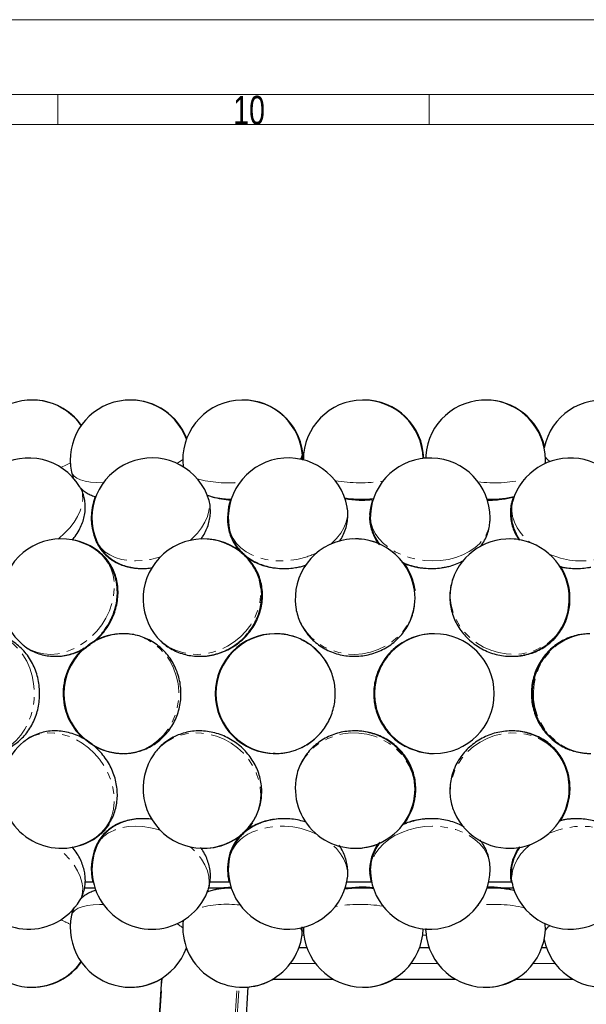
# Model space of a CAD drawing. Header units: millimetres. Extents: x 0 to 841, y 0 to 1189.
# Tile 17 of 19: x 569 to 664, y 1025 to 1189. Entities that reach past the tile are written whole.
import ezdxf

# ---------------------------------------------------------------- set-up
doc = ezdxf.new("R2010")
doc.units = ezdxf.units.MM
doc.linetypes.add('SLD-Combinazione-di-due-tratteggi', pattern=[12.7, 6.35, -1.27, 1.27, -1.27, 1.27, -1.27])
doc.linetypes.add('SLD-Solido', pattern=[0])
doc.styles.add('SLDTEXTSTYLE2', font='ARIALN.TTF', dxfattribs={"width": 0.87})

msp = doc.modelspace()

# ---------------------------------------------------------------- linework, layer by layer
at = {"color": 7, "linetype": 'SLD-Solido', "lineweight": 18}
for p, q in [((0, 1189), (841, 1189)), ((12.5, 1176.5), (828.5, 1176.5)), ((575.5, 1171.5), (575.5, 1176.5)), ((637.5, 1171.5), (637.5, 1176.5)), ((17.5, 1171.5), (823.5, 1171.5))]:
    msp.add_line(p, q, dxfattribs=at)
at = {"color": 7, "linetype": 'SLD-Solido', "lineweight": 25}
for p, q in [((636.91, 1115.78), (636.55, 1115.75)), ((651.56, 1109.32), (651.33, 1108.64)), ((635.14, 1093.77), (635.15, 1093.69)), ((615.21, 1090.96), (615.23, 1090.84)), ((660.23, 1088.44), (660.18, 1088.32)), ((611.89, 1086.45), (611.69, 1086.45)), ((611.47, 1066.47), (611.82, 1066.47)), ((611.74, 1066.45), (611.89, 1066.45)), ((615.24, 1062.15), (615.23, 1062.06)), ((635.01, 1059.08), (635.02, 1059.18)), ((635.17, 1059.31), (635.15, 1059.21)), ((581.42, 1044.97), (580.06, 1044.97)), ((604.18, 1044.97), (600.85, 1044.97)), ((627.88, 1044.97), (623.72, 1044.97)), ((651.3, 1044.97), (647.42, 1044.97)), ((581.7, 1043.97), (579.93, 1043.97)), ((603.18, 1043.97), (600.63, 1043.97)), ((601.44, 1043.62), (601.27, 1043.58)), ((624.13, 1043.97), (623.45, 1043.97)), ((651.54, 1043.97), (649.65, 1043.97)), ((596.87, 1033.72), (597.05, 1033.72)), ((617.09, 1033.97), (615.74, 1033.97)), ((637.5, 1033.97), (635.87, 1033.97)), ((657.08, 1033.97), (656.27, 1033.97)), ((592.81, 1028.89), (587.47, 944.42)), ((621.53, 1028.72), (611.29, 1028.72)), ((641.94, 1028.72), (631.42, 1028.72)), ((661.53, 1028.72), (651.83, 1028.72)), ((602.01, 944.01), (607.29, 1027.46))]:
    msp.add_line(p, q, dxfattribs=at)
at = {"color": 8, "linetype": 'SLD-Combinazione-di-due-tratteggi', "lineweight": 18}
for p, q in [((657.85, 1053.28), (657.49, 1053.13)), ((616.26, 1036.1), (616.56, 1036.1)), ((636.39, 1036.1), (636.97, 1036.1)), ((618.53, 1031.35), (614.3, 1031.35)), ((638.93, 1031.35), (634.43, 1031.35)), ((658.52, 1031.35), (654.84, 1031.35)), ((587.59, 944.43), (592.94, 1028.97)), ((600.15, 944.43), (605.4, 1027.46)), ((600.49, 944.4), (605.74, 1027.43)), ((601.98, 944.03), (607.25, 1027.46))]:
    msp.add_line(p, q, dxfattribs=at)
at = {"color": 8, "linetype": 'SLD-Combinazione-di-due-tratteggi', "lineweight": 18, "flags": 128}
for points in [[(616.2, 1117.19), (616.28, 1117.03), (616.38, 1116.66)], [(575.99, 1114.23), (576.94, 1114.67), (577.59, 1114.99)], [(595.39, 1114.87), (595.83, 1115.17), (596.35, 1115.57)], [(636.44, 1116.31), (636.53, 1116.05), (636.58, 1115.72)], [(636.91, 1116.2), (636.91, 1116.05), (636.94, 1115.77)], [(656.87, 1116.01), (657.24, 1115.54), (657.6, 1115.19)], [(577.79, 1113.45), (577.9, 1113.15), (578.2, 1112.77), (578.66, 1112.43), (579.29, 1112.15), (580.06, 1111.93), (580.97, 1111.77), (582, 1111.68), (583.09, 1111.66)], [(575.58, 1102.26), (575.68, 1102.35), (576.63, 1103.22), (577.48, 1104.14), (578.2, 1105.09), (578.79, 1106.05), (579.23, 1107), (579.52, 1107.94), (579.65, 1108.84), (579.62, 1109.68), (579.43, 1110.45), (579.13, 1111.05)], [(597.6, 1102.04), (597.94, 1102.35), (598.79, 1103.22), (599.5, 1104.14), (600.06, 1105.09), (600.47, 1106.05), (600.71, 1107), (600.78, 1107.94), (600.68, 1108.84), (600.45, 1109.59)], [(651.45, 1108.65), (651.29, 1107.92), (651.26, 1106.98), (651.4, 1106.03), (651.71, 1105.07), (652.19, 1104.12), (652.82, 1103.2), (653.6, 1102.33), (654.37, 1101.64)], [(651.33, 1108.64), (651.4, 1108.84), (651.6, 1109.33)], [(620.97, 1101.37), (621.17, 1101.54), (622.02, 1102.35), (622.71, 1103.22), (623.25, 1104.14), (623.63, 1105.09), (623.83, 1106.05), (623.86, 1107), (623.79, 1107.56)], [(627.67, 1106.4), (627.66, 1106.03), (627.76, 1105.07), (628.04, 1104.12), (628.49, 1103.2), (629.1, 1102.33), (629.87, 1101.52), (630.77, 1100.79), (631.8, 1100.14), (632.93, 1099.6), (634.15, 1099.17), (635.42, 1098.86), (636.74, 1098.67), (638.08, 1098.6), (639.4, 1098.67), (640.7, 1098.86)], [(640.7, 1098.86), (641.94, 1099.18), (643.1, 1099.61), (644.17, 1100.16), (645.12, 1100.8), (645.94, 1101.54), (646.61, 1102.35), (647.12, 1103.22), (647.46, 1104.14), (647.63, 1105.09), (647.63, 1105.19)], [(604.1, 1104.03), (604.33, 1103.2), (604.74, 1102.33), (605.31, 1101.52), (606.04, 1100.79), (606.91, 1100.14), (607.91, 1099.6), (609.01, 1099.17), (610.2, 1098.86), (611.46, 1098.67), (612.76, 1098.6), (614.08, 1098.67), (615.41, 1098.86)], [(581.94, 1102.01), (582.18, 1101.52), (582.69, 1100.79), (583.36, 1100.14), (584.16, 1099.6), (585.09, 1099.17), (586.13, 1098.86), (587.26, 1098.67), (588.46, 1098.6), (589.71, 1098.67), (590.99, 1098.86)], [(581.24, 1100.83), (581.85, 1100.49), (582.47, 1100.05)], [(590.99, 1098.86), (592.27, 1099.18), (592.6, 1099.28)], [(641.67, 1096.21), (641.61, 1096.06), (641.24, 1094.89), (641.03, 1093.69), (641.01, 1092.45), (641.16, 1091.21), (641.48, 1090), (641.97, 1088.82), (642.62, 1087.7), (643.41, 1086.67), (644.34, 1085.73), (645.39, 1084.92), (646.53, 1084.23), (647.75, 1083.69), (649.03, 1083.3), (650.34, 1083.07), (651.66, 1083), (652.96, 1083.1), (654.23, 1083.37), (655.44, 1083.79), (656.56, 1084.37), (657.58, 1085.08), (658.49, 1085.93), (659.26, 1086.88), (659.87, 1087.94), (660.06, 1088.34)], [(569.79, 1084.49), (570.14, 1084.23), (571.07, 1083.69), (572.08, 1083.3), (573.17, 1083.07), (574.32, 1083), (575.49, 1083.1), (576.67, 1083.37), (577.85, 1083.79), (578.99, 1084.37), (580.07, 1085.08), (581.09, 1085.93), (582.02, 1086.88), (582.84, 1087.94), (583.54, 1089.07), (584.11, 1090.26), (584.53, 1091.48), (584.8, 1092.72), (584.92, 1093.95), (584.88, 1095.15)], [(591.59, 1086.48), (592.19, 1085.73), (593.05, 1084.92), (594.04, 1084.23), (595.13, 1083.69), (596.3, 1083.3), (597.53, 1083.07), (598.8, 1083), (600.08, 1083.1), (601.37, 1083.37), (602.62, 1083.79), (603.82, 1084.37), (604.94, 1085.08), (605.98, 1085.93), (606.9, 1086.88), (607.7, 1087.94), (608.35, 1089.07), (608.85, 1090.26), (609.19, 1091.48), (609.35, 1092.72), (609.35, 1093.95), (609.18, 1095.15)], [(615.23, 1090.84), (615.39, 1090), (615.78, 1088.82), (616.33, 1087.7), (617.04, 1086.67), (617.9, 1085.73), (618.88, 1084.92), (619.97, 1084.23), (621.16, 1083.69), (622.41, 1083.3), (623.72, 1083.07), (625.05, 1083), (626.38, 1083.1), (627.69, 1083.37), (628.95, 1083.79), (630.15, 1084.37), (631.25, 1085.08), (632.25, 1085.93), (633.12, 1086.88), (633.85, 1087.94), (634.42, 1089.07), (634.82, 1090.26), (635.05, 1091.48), (635.11, 1092.72), (635.02, 1093.71)], [(565.69, 1066.81), (566.7, 1067.25), (567.65, 1067.86), (568.54, 1068.61), (569.33, 1069.51), (570.02, 1070.53), (570.6, 1071.66), (571.04, 1072.87), (571.36, 1074.15), (571.54, 1075.47), (571.57, 1076.8), (571.46, 1078.13), (571.21, 1079.43), (570.82, 1080.68), (570.3, 1081.85), (569.67, 1082.92), (568.92, 1083.88), (568.08, 1084.7), (567.15, 1085.38), (566.17, 1085.9), (565.13, 1086.25), (564.07, 1086.43), (563.55, 1086.45)], [(585.02, 1086.34), (585.79, 1086.43), (586.43, 1086.45)], [(588.95, 1066.81), (590.11, 1067.25), (591.2, 1067.86), (592.21, 1068.61), (593.12, 1069.51), (593.91, 1070.53), (594.57, 1071.66), (595.08, 1072.87), (595.44, 1074.15), (595.65, 1075.47), (595.68, 1076.8), (595.56, 1078.13), (595.27, 1079.43), (594.83, 1080.68), (594.24, 1081.85), (593.51, 1082.92), (592.65, 1083.88), (591.69, 1084.7), (590.63, 1085.38), (589.5, 1085.9), (588.31, 1086.25), (587.1, 1086.43), (586.51, 1086.45)], [(664.29, 1086.45), (663.78, 1086.42), (662.51, 1086.24), (661.28, 1085.89), (660.1, 1085.36), (659, 1084.68), (658, 1083.85), (657.11, 1082.89), (656.36, 1081.81), (655.74, 1080.64), (655.29, 1079.39), (654.99, 1078.09), (654.87, 1076.76), (654.91, 1075.43), (655.13, 1074.11), (655.51, 1072.83), (656.05, 1071.62), (656.74, 1070.5), (657.57, 1069.48), (658.52, 1068.59), (659.58, 1067.83), (660.72, 1067.23), (661.93, 1066.8), (663.19, 1066.53), (664.44, 1066.45)], [(582.35, 1052.84), (582.81, 1053.25), (583.52, 1054.07), (584.09, 1055), (584.52, 1056.03), (584.8, 1057.15), (584.92, 1058.33), (584.88, 1059.54), (584.69, 1060.78), (584.34, 1062.01), (583.85, 1063.22), (583.22, 1064.39), (582.46, 1065.48), (581.58, 1066.49), (580.61, 1067.4), (579.55, 1068.18), (578.44, 1068.83), (577.28, 1069.33), (576.1, 1069.68), (574.92, 1069.86), (573.76, 1069.88), (572.64, 1069.74), (571.58, 1069.43), (570.6, 1068.96), (569.79, 1068.4)], [(607.88, 1054.82), (608.01, 1055), (608.59, 1056.03), (609.02, 1057.15), (609.28, 1058.33), (609.37, 1059.54), (609.29, 1060.78), (609.04, 1062.01), (608.63, 1063.22), (608.05, 1064.39), (607.33, 1065.48), (606.47, 1066.49), (605.49, 1067.4), (604.41, 1068.18), (603.24, 1068.83), (602.01, 1069.33), (600.74, 1069.68), (599.46, 1069.86), (598.18, 1069.88), (596.92, 1069.74), (595.72, 1069.43), (594.59, 1068.96), (593.55, 1068.35), (592.62, 1067.6), (591.81, 1066.72), (591.59, 1066.42)], [(635.02, 1059.18), (635.07, 1059.54), (635.1, 1060.78), (634.96, 1062.01), (634.64, 1063.22), (634.16, 1064.39), (633.51, 1065.48), (632.71, 1066.49), (631.78, 1067.4), (630.73, 1068.18), (629.58, 1068.83), (628.35, 1069.33), (627.06, 1069.68), (625.73, 1069.86), (624.4, 1069.88), (623.08, 1069.74), (621.8, 1069.43), (620.57, 1068.96), (619.43, 1068.35), (618.38, 1067.6), (617.46, 1066.72), (616.68, 1065.74), (616.04, 1064.66), (615.57, 1063.51), (615.27, 1062.31), (615.24, 1062.15)], [(660.06, 1064.56), (659.59, 1065.48), (658.9, 1066.49), (658.06, 1067.4), (657.1, 1068.18), (656.02, 1068.83), (654.86, 1069.33), (653.62, 1069.68), (652.33, 1069.86), (651.02, 1069.88), (649.7, 1069.74), (648.4, 1069.43), (647.15, 1068.96), (645.97, 1068.35), (644.87, 1067.6), (643.88, 1066.72), (643.01, 1065.74), (642.28, 1064.66), (641.71, 1063.51), (641.3, 1062.31), (641.06, 1061.08), (641, 1059.84), (641.11, 1058.62), (641.4, 1057.43), (641.67, 1056.68)], [(586.32, 1066.45), (585.14, 1066.54), (585.02, 1066.56)], [(611.47, 1066.45), (610.43, 1066.54), (609.14, 1066.81)], [(592.6, 1053.61), (592.23, 1053.73), (590.95, 1054.04), (589.68, 1054.23), (588.43, 1054.29), (587.23, 1054.23), (586.1, 1054.03), (585.07, 1053.72), (584.14, 1053.28)], [(647.63, 1047.71), (647.62, 1047.83), (647.45, 1048.78), (647.11, 1049.7), (646.59, 1050.57), (645.92, 1051.38), (645.1, 1052.11), (644.15, 1052.75), (643.08, 1053.29), (641.91, 1053.73), (640.67, 1054.04), (639.37, 1054.23), (638.04, 1054.29), (636.71, 1054.23), (635.39, 1054.03), (634.11, 1053.72), (632.9, 1053.28)], [(670.62, 1049.95), (670.39, 1050.57), (669.92, 1051.38), (669.3, 1052.11), (668.53, 1052.75), (667.62, 1053.29), (666.6, 1053.73), (665.47, 1054.04), (664.27, 1054.23), (663.01, 1054.29), (661.72, 1054.23), (660.41, 1054.03), (659.12, 1053.72), (657.85, 1053.28)], [(632.9, 1053.28), (631.77, 1052.74), (630.75, 1052.09), (629.85, 1051.35), (629.08, 1050.54), (628.48, 1049.67), (628.03, 1048.75), (627.76, 1047.81), (627.66, 1046.85), (627.67, 1046.49)], [(600.45, 1043.31), (600.69, 1044.08), (600.78, 1044.98), (600.71, 1045.92), (600.46, 1046.87), (600.05, 1047.83), (599.48, 1048.78), (598.77, 1049.7), (597.92, 1050.57), (597.6, 1050.85)], [(623.79, 1045.33), (623.86, 1045.92), (623.83, 1046.87), (623.62, 1047.83), (623.24, 1048.78), (622.7, 1049.7), (622, 1050.57), (621.15, 1051.38), (620.97, 1051.52)], [(654.37, 1051.25), (653.58, 1050.54), (652.8, 1049.67), (652.17, 1048.75), (651.7, 1047.81), (651.39, 1046.85), (651.26, 1045.89), (651.3, 1044.95), (651.45, 1044.25)], [(579.13, 1041.84), (579.43, 1042.46), (579.62, 1043.24), (579.65, 1044.08), (579.51, 1044.98), (579.22, 1045.92), (578.78, 1046.87), (578.19, 1047.83), (577.46, 1048.78), (576.61, 1049.7), (575.66, 1050.57), (575.58, 1050.63)], [(583.09, 1041.24), (582.46, 1041.23), (581.39, 1041.17), (580.43, 1041.04), (579.59, 1040.84), (578.91, 1040.59), (578.37, 1040.27), (578, 1039.91), (577.8, 1039.5), (577.79, 1039.44)], [(636.94, 1037.12), (636.93, 1037.06), (636.91, 1036.7)]]:
    msp.add_lwpolyline(points, dxfattribs=at)
at = {"color": 7, "linetype": 'SLD-Solido', "lineweight": 25, "flags": 128}
for points in [[(601.27, 1109.32), (601.35, 1109.29), (601.4, 1109.28)], [(626.32, 1108.77), (626.74, 1108.78), (628.14, 1108.87)], [(628.01, 1108.86), (627.72, 1107.72), (627.55, 1106.39)], [(652.52, 1102.16), (651.66, 1102.25), (650.93, 1102.27)], [(608.02, 1098.06), (607.16, 1099.11), (606.96, 1099.31)], [(635.56, 1066.81), (634.3, 1067.25), (633.56, 1067.6)], [(611.76, 1066.45), (611.74, 1066.45), (611.47, 1066.45)], [(650.93, 1050.62), (651.66, 1050.64), (652.52, 1050.74)], [(627.55, 1046.5), (627.72, 1045.18), (627.76, 1044.97)]]:
    msp.add_lwpolyline(points, dxfattribs=at)
at = {"color": 7, "linetype": 'SLD-Solido', "lineweight": 25}
for centre, radius, start, end in [((571.19, 1115.48), 10, 34.518, 195.8771), ((571.27, 1115.48), 10, 34.893, 90.2133), ((587.58, 1115.48), 10, 20.2333, 191.7124), ((587.67, 1115.48), 10, 20.9558, 90.2542), ((606.35, 1115.48), 10, 6.7879, 186.7879), ((606.44, 1115.48), 10, 6.7618, 90.2811), ((626.48, 1115.48), 10, 1.3934, 180.2362), ((626.58, 1115.48), 10, 1.3659, 90.2929), ((646.88, 1115.48), 10, 0, 175.8995), ((646.99, 1115.48), 10, 13.0159, 90.2892), ((666.47, 1115.48), 10, 350.6953, 168.3365), ((570.62, 1105.8), 10, 31.7116, 211.7116), ((591.2, 1105.8), 10, 22.274, 202.274), ((613.95, 1105.8), 10, 10.1609, 190.1609), ((637.65, 1105.8), 10, 0, 176.52), ((661.03, 1105.8), 10, 0, 163.4285), ((646.88, 1115.48), 10, 356.5936, 0), ((591.09, 1105.8), 10, 159.0217, 202.3282), ((605.32, 1124.13), 15.36, 254.7069, 266.6063), ((613.83, 1105.8), 10, 162.4406, 190.2268), ((626.27, 1124.13), 15.36, 259.2657, 277.0175), ((647.5, 1124.13), 15.36, 268.857, 285.8086), ((647.61, 1124.13), 15.36, 269.8042, 285.3539), ((637.65, 1105.8), 10, 356.52, 0), ((576.07, 1092.28), 10, 51.0882, 231.0882), ((576.18, 1092.28), 10, 51.0317, 80.1788), ((599.74, 1092.28), 10, 35.422, 215.422), ((599.86, 1092.28), 10, 47.6464, 90.3546), ((625.13, 1092.28), 10, 8.2701, 188.2701), ((625.25, 1092.28), 10, 67.4707, 90.3695), ((650.87, 1092.28), 10, 0, 156.8109), ((625.25, 1092.28), 10, 8.1087, 37.2726), ((650.99, 1092.28), 10, 336.6737, 32.8802), ((650.87, 1092.28), 10, 336.8109, 0), ((586.51, 1076.45), 10, 90, 270), ((586.38, 1076.45), 10, 90, 118.3409), ((611.76, 1076.45), 10, 90, 270), ((611.89, 1076.45), 10, 90, 270), ((638.22, 1076.47), 9.97, 90.0065, 132.5641), ((638.35, 1076.48), 9.97, 90.0059, 128.5499), ((638.35, 1076.45), 10, 0, 90), ((586.38, 1076.45), 10, 130.6197, 227.4538), ((638.35, 1076.45), 10, 270, 0), ((638.35, 1076.42), 9.97, 228.8283, 269.9921), ((576.07, 1060.62), 10, 128.9118, 308.9118), ((586.38, 1076.45), 10, 243.1135, 270), ((599.74, 1060.62), 10, 144.578, 324.578), ((638.22, 1076.42), 9.97, 254.5305, 269.9998), ((650.87, 1060.62), 10, 0, 23.1891), ((650.99, 1060.62), 10, 0, 23.3263), ((625.13, 1060.62), 10, 171.7299, 351.7299), ((625.25, 1060.62), 10, 323.982, 351.8913), ((650.87, 1060.62), 10, 203.1891, 0), ((650.99, 1060.62), 10, 326.8205, 0), ((599.86, 1060.62), 10, 269.6454, 324.6831), ((576.18, 1060.62), 10, 279.8757, 308.9683), ((570.62, 1047.1), 10, 148.2884, 328.2884), ((591.09, 1047.1), 10, 157.6718, 192.2729), ((591.2, 1047.1), 10, 157.726, 337.726), ((625.25, 1060.62), 10, 269.6305, 292.3494), ((613.83, 1047.1), 10, 169.7732, 192.2729), ((613.95, 1047.1), 10, 169.8391, 349.8391), ((637.65, 1047.1), 10, 0, 3.48), ((637.65, 1047.1), 10, 183.48, 0), ((661.03, 1047.1), 10, 196.5715, 0), ((605.32, 1028.77), 15.36, 93.3937, 105.2931), ((626.27, 1028.77), 15.36, 82.9825, 100.7343), ((647.5, 1028.77), 15.36, 74.1914, 91.143), ((571.19, 1037.41), 10, 164.1229, 325.482), ((587.58, 1037.41), 10, 168.2876, 339.8726), ((606.35, 1037.41), 10, 173.2121, 353.2121), ((646.88, 1037.41), 10, 184.1005, 3.4064), ((626.48, 1037.41), 10, 179.7638, 358.6066), ((666.47, 1037.41), 10, 191.6635, 0), ((571.27, 1037.41), 10, 269.7866, 325.107), ((587.67, 1037.41), 10, 269.7458, 300.9007), ((606.44, 1037.41), 10, 274.8361, 299.6447), ((626.58, 1037.41), 10, 269.707, 299.6447), ((646.99, 1037.41), 10, 269.711, 299.6447)]:
    msp.add_arc(centre, radius, start, end, dxfattribs=at)
at = {"color": 8, "linetype": 'SLD-Combinazione-di-due-tratteggi', "lineweight": 18}
for centre, radius, start, end in [((614.55, 1116.54), 1.73, 326.4891, 4.0755), ((603.83, 1130.89), 19.25, 254.8131, 276.2305), ((625.99, 1136.46), 24.81, 260.2473, 278.758), ((648.38, 1133.66), 22.02, 262.8604, 283.0735), ((604.53, 1122.69), 13.77, 256.8911, 269.6721), ((626.16, 1128.26), 19.35, 261.7253, 276.0059), ((647.94, 1124.99), 16.07, 267.1877, 283.5033), ((632.83, 1106.07), 5.29, 159.2232, 176.6973), ((609.02, 1104.92), 5.11, 172.73, 190.2254), ((585.98, 1103.69), 4.47, 185.6578, 202.1468), ((577.81, 1094.61), 7.09, 4.3644, 50.2034), ((601.53, 1093.46), 7.95, 35.7925, 53.3015), ((612.83, 1112.23), 13.61, 280.9004, 295.6634), ((662.92, 1111.99), 13.38, 246.0488, 281.1169), ((601.36, 1093.44), 8, 12.3235, 35.3564), ((626.55, 1092.44), 8.69, 8.7645, 33.0687), ((652.41, 1091.65), 8.46, 337.6572, 1.6479), ((611.79, 1076.63), 9.82, 90.163, 149.365), ((611.76, 1076.44), 10.01, 285.9854, 89.2286), ((638.38, 1076.45), 10.01, 128.5652, 228.819), ((611.83, 1076.31), 9.87, 210.7268, 254.2074), ((586.5, 1074.92), 8.47, 270.0107, 286.7862), ((611.89, 1076.16), 9.71, 270.0017, 285.6764), ((652.39, 1061.24), 8.47, 358.3815, 23.4638), ((626.57, 1060.44), 8.67, 326.9009, 351.8249), ((601.52, 1059.45), 7.97, 306.7172, 324.382), ((612.93, 1041.27), 13.03, 63.5631, 112.7928), ((578.38, 1057.91), 6.51, 296.1244, 308.905), ((586.44, 1048.96), 4.89, 118.049, 156.8136), ((610.23, 1047.45), 6.28, 111.948, 167.0301), ((585.98, 1049.21), 4.47, 157.7192, 174.3465), ((609.02, 1047.97), 5.11, 169.7466, 187.2729), ((632.83, 1046.83), 5.28, 183.4888, 200.5582), ((604.48, 1030.56), 13.41, 90.1453, 103.0986), ((626.17, 1024.54), 19.44, 84.0286, 98.2402), ((647.96, 1028.16), 15.82, 76.3645, 92.9445), ((603.77, 1022.67), 18.6, 83.3914, 105.565), ((625.98, 1016.58), 24.67, 81.1886, 99.8061), ((648.36, 1018.75), 22.5, 77.1411, 96.925), ((566.78, 1017.23), 23.33, 62.389, 66.738), ((590.98, 1031.01), 8.29, 49.6153, 57.8051), ((660.05, 1034.81), 3.8, 130.3134, 146.9189), ((614.63, 1036.37), 1.66, 355.0506, 34.3847)]:
    msp.add_arc(centre, radius, start, end, dxfattribs=at)
at = {"color": 7, "linetype": 'SLD-Solido', "lineweight": 25}
for points, knots in [([(616.28, 1115.49), (616.28, 1115.53), (616.34, 1115.88), (616.34, 1116.28), (616.28, 1116.63), (616.27, 1116.66)], [0, 0, 0, 0, 0.099497, 0.911909, 1, 1, 1, 1]), ([(616.37, 1115.45), (616.38, 1115.48), (616.44, 1115.83), (616.44, 1116.24), (616.37, 1116.61), (616.36, 1116.66)], [0, 0, 0, 0, 0.0760072, 0.8685692, 1, 1, 1, 1]), ([(636.93, 1116.2), (636.91, 1116.14), (636.89, 1115.97), (636.91, 1115.81), (636.92, 1115.71)], [0, 0, 0, 0, 0.415302, 1, 1, 1, 1]), ([(577.81, 1113.46), (577.83, 1113.35), (577.89, 1112.94), (578.06, 1112.48), (578.25, 1112.17), (578.28, 1112.11)], [0, 0, 0, 0, 0.242264, 0.856167, 1, 1, 1, 1]), ([(577.87, 1102.06), (578.05, 1102.26), (578.49, 1102.8), (579.05, 1103.7), (579.54, 1104.74), (579.87, 1105.75), (580.07, 1106.77), (580.11, 1107.76), (580.02, 1108.74), (579.78, 1109.7), (579.48, 1110.48), (579.2, 1110.91), (579.11, 1111.05)], [0, 0, 0, 0, 0.078992, 0.206836, 0.321327, 0.432033, 0.538698, 0.641917, 0.742568, 0.84152, 0.948818, 1, 1, 1, 1]), ([(579.27, 1110.79), (579.42, 1110.65), (579.76, 1110.32), (580.39, 1109.92), (581.12, 1109.54), (581.64, 1109.37), (581.91, 1109.28)], [0, 0, 0, 0, 0.189673, 0.446326, 0.713417, 1, 1, 1, 1]), ([(599.37, 1102.23), (599.51, 1102.41), (599.86, 1102.9), (600.29, 1103.76), (600.67, 1104.76), (600.9, 1105.78), (600.99, 1106.84), (600.93, 1107.9), (600.74, 1108.84), (600.51, 1109.38), (600.43, 1109.59)], [0, 0, 0, 0, 0.087681, 0.228472, 0.365872, 0.499996, 0.63139, 0.774438, 0.913875, 1, 1, 1, 1]), ([(600.54, 1109.56), (600.72, 1109.49), (601.02, 1109.37), (601.33, 1109.31), (601.45, 1109.28)], [0, 0, 0, 0, 0.631653, 1, 1, 1, 1]), ([(651.35, 1108.63), (651.29, 1108.45), (651.13, 1107.94), (651.03, 1107.05), (651.04, 1106), (651.2, 1104.96), (651.5, 1103.94), (651.93, 1102.96), (652.32, 1102.36), (652.52, 1102.06)], [0, 0, 0, 0, 0.081227, 0.234539, 0.386751, 0.53908, 0.692717, 0.848749, 1, 1, 1, 1]), ([(651.47, 1108.68), (651.45, 1108.63), (651.31, 1108.26), (651.19, 1107.51), (651.13, 1106.46), (651.23, 1105.41), (651.47, 1104.38), (651.86, 1103.38), (652.26, 1102.59), (652.57, 1102.17), (652.66, 1102.05)], [0, 0, 0, 0, 0.020654, 0.172936, 0.323758, 0.474181, 0.625403, 0.778558, 0.934604, 1, 1, 1, 1]), ([(622.51, 1101.89), (622.52, 1101.89), (622.74, 1102.18), (623.1, 1102.86), (623.55, 1103.9), (623.83, 1105.02), (623.92, 1106.14), (623.9, 1107), (623.8, 1107.46), (623.77, 1107.57)], [0, 0, 0, 0, 0.0034429, 0.183533, 0.3799363, 0.5720013, 0.7593832, 0.9427596, 1, 1, 1, 1]), ([(627.56, 1106.36), (627.55, 1106.08), (627.52, 1105.45), (627.67, 1104.46), (627.95, 1103.43), (628.39, 1102.45), (628.79, 1101.75), (629.07, 1101.41), (629.11, 1101.36)], [0, 0, 0, 0, 0.15671, 0.356862, 0.556157, 0.755989, 0.957686, 1, 1, 1, 1]), ([(627.69, 1106.41), (627.68, 1106.23), (627.63, 1105.7), (627.73, 1104.81), (627.96, 1103.76), (628.35, 1102.76), (628.8, 1101.93), (629.16, 1101.46), (629.3, 1101.28)], [0, 0, 0, 0, 0.096849, 0.292428, 0.48675, 0.681168, 0.877008, 1, 1, 1, 1]), ([(645.98, 1100.95), (646.02, 1101), (646.32, 1101.33), (646.74, 1102.05), (647.22, 1103.08), (647.53, 1104.13), (647.59, 1104.84), (647.63, 1105.17)], [0, 0, 0, 0, 0.03709, 0.290756, 0.538397, 0.780469, 1, 1, 1, 1]), ([(604.01, 1104.02), (604.02, 1103.9), (604.09, 1103.44), (604.36, 1102.65), (604.81, 1101.69), (605.4, 1100.8), (606.11, 1100), (606.94, 1099.28), (607.87, 1098.66), (608.9, 1098.15), (609.9, 1097.8), (610.81, 1097.58), (611.5, 1097.45), (611.92, 1097.42), (612.08, 1097.41)], [0, 0, 0, 0, 0.031301, 0.12789, 0.223746, 0.319536, 0.41595, 0.513623, 0.613058, 0.714533, 0.818029, 0.891218, 0.958397, 1, 1, 1, 1]), ([(604.11, 1104.04), (604.11, 1104.03), (604.15, 1103.66), (604.37, 1102.96), (604.77, 1101.98), (605.33, 1101.07), (606, 1100.23), (606.79, 1099.49), (607.69, 1098.84), (608.69, 1098.3), (609.78, 1097.87), (610.95, 1097.56), (612.16, 1097.37), (613.42, 1097.32), (614.57, 1097.39), (615.56, 1097.55), (616.33, 1097.71), (616.78, 1097.87), (616.99, 1097.94)], [0, 0, 0, 0, 0.00247, 0.071001, 0.138911, 0.206627, 0.274643, 0.343422, 0.413355, 0.484692, 0.557484, 0.631567, 0.706624, 0.78232, 0.858389, 0.914424, 0.96062, 1, 1, 1, 1]), ([(581.85, 1102.01), (581.93, 1101.8), (582.15, 1101.28), (582.65, 1100.51), (583.32, 1099.72), (584.1, 1099.04), (584.98, 1098.46), (585.94, 1098), (586.71, 1097.74), (587.41, 1097.56), (588.15, 1097.42), (588.96, 1097.33), (589.53, 1097.35), (589.69, 1097.36)], [0, 0, 0, 0, 0.0700321, 0.1778219, 0.2848167, 0.391978, 0.500258, 0.6105382, 0.7235079, 0.7521432, 0.8317082, 0.9513029, 1, 1, 1, 1]), ([(581.96, 1102.01), (582.01, 1101.88), (582.18, 1101.42), (582.62, 1100.71), (583.26, 1099.9), (584.02, 1099.19), (584.87, 1098.59), (585.81, 1098.1), (586.84, 1097.72), (587.94, 1097.46), (589.1, 1097.34), (590.22, 1097.33), (590.94, 1097.42), (591.25, 1097.46)], [0, 0, 0, 0, 0.038255, 0.1327525, 0.2263878, 0.319976, 0.4143538, 0.5103119, 0.6085025, 0.709293, 0.8126204, 0.9179763, 1, 1, 1, 1]), ([(581.53, 1085.09), (581.71, 1085.24), (582.23, 1085.66), (582.97, 1086.46), (583.74, 1087.48), (584.39, 1088.59), (584.91, 1089.76), (585.29, 1090.98), (585.51, 1092.23), (585.58, 1093.48), (585.48, 1094.72), (585.22, 1095.91), (584.81, 1097.03), (584.26, 1098.08), (583.56, 1099.01), (582.96, 1099.66), (582.56, 1099.96), (582.46, 1100.03)], [0, 0, 0, 0, 0.041334, 0.113866, 0.18673, 0.259884, 0.333282, 0.406847, 0.480438, 0.553844, 0.626801, 0.699047, 0.770382, 0.840711, 0.910053, 0.978535, 1, 1, 1, 1]), ([(585.39, 1094.31), (585.35, 1094.59), (585.27, 1095.27), (584.98, 1096.32), (584.52, 1097.42), (583.91, 1098.42), (583.2, 1099.31), (582.64, 1099.8), (582.37, 1100.03)], [0, 0, 0, 0, 0.1263406, 0.3072403, 0.4865576, 0.6633202, 0.8376677, 1, 1, 1, 1]), ([(632.88, 1098.45), (633.02, 1098.38), (633.54, 1098.12), (634.49, 1097.81), (635.71, 1097.51), (636.98, 1097.35), (638.26, 1097.32), (639.34, 1097.42), (640.25, 1097.57), (641.14, 1097.78), (642.18, 1098.12), (642.91, 1098.49), (643.26, 1098.68)], [0, 0, 0, 0, 0.045515, 0.161157, 0.277601, 0.394559, 0.512034, 0.630124, 0.693947, 0.766563, 0.885871, 1, 1, 1, 1]), ([(599.18, 1082.69), (599.36, 1082.69), (599.95, 1082.67), (600.94, 1082.8), (602.16, 1083.07), (603.34, 1083.5), (604.47, 1084.06), (605.53, 1084.77), (606.51, 1085.59), (607.37, 1086.52), (608.12, 1087.56), (608.74, 1088.67), (609.2, 1089.84), (609.52, 1091.05), (609.67, 1092.28), (609.67, 1093.51), (609.5, 1094.72), (609.17, 1095.89), (608.69, 1096.98), (608.28, 1097.73), (608, 1098.07), (607.97, 1098.11)], [0, 0, 0, 0, 0.0243304, 0.0806837, 0.1373601, 0.1943306, 0.2515572, 0.3089987, 0.366612, 0.42434, 0.4821245, 0.5398996, 0.5975872, 0.6551011, 0.7123559, 0.7692791, 0.8258228, 0.8819725, 0.9377491, 0.9932072, 1, 1, 1, 1]), ([(609.32, 1094.83), (609.25, 1095.11), (609.08, 1095.78), (608.66, 1096.79), (608.24, 1097.58), (607.94, 1097.98), (607.88, 1098.06)], [0, 0, 0, 0, 0.245913, 0.581034, 0.914725, 1, 1, 1, 1]), ([(632.95, 1098.36), (633.15, 1098.27), (633.73, 1098), (634.57, 1097.75), (635.45, 1097.56), (636.14, 1097.43), (636.62, 1097.41), (636.83, 1097.39)], [0, 0, 0, 0, 0.1708, 0.481788, 0.648404, 0.839866, 1, 1, 1, 1]), ([(659.2, 1097.71), (659.21, 1097.71), (659.64, 1097.58), (660.51, 1097.44), (661.78, 1097.32), (663.03, 1097.35), (663.92, 1097.47), (664.38, 1097.57), (664.46, 1097.59)], [0, 0, 0, 0, 0.009493, 0.24743, 0.486885, 0.728243, 0.952787, 1, 1, 1, 1]), ([(659.21, 1097.69), (659.38, 1097.65), (659.79, 1097.54), (660.64, 1097.42), (661.37, 1097.33), (661.85, 1097.35), (661.9, 1097.35)], [0, 0, 0, 0, 0.187733, 0.468194, 0.939626, 1, 1, 1, 1]), ([(641.68, 1096.22), (641.67, 1096.2), (641.48, 1095.83), (641.25, 1095.03), (640.99, 1093.86), (640.91, 1092.66), (640.98, 1091.46), (641.21, 1090.27), (641.58, 1089.12), (642.1, 1088.01), (642.76, 1086.96), (643.55, 1086), (644.46, 1085.14), (645.46, 1084.38), (646.56, 1083.75), (647.73, 1083.25), (648.95, 1082.9), (650.21, 1082.7), (651.48, 1082.65), (652.74, 1082.76), (653.97, 1083.03), (655.15, 1083.44), (656.26, 1084), (657.28, 1084.7), (658.2, 1085.51), (658.99, 1086.44), (659.62, 1087.39), (659.92, 1088.07), (660.06, 1088.37)], [0, 0, 0, 0, 0.002012, 0.041508, 0.080927, 0.120319, 0.159743, 0.19925, 0.238887, 0.278684, 0.31866, 0.35882, 0.399157, 0.439657, 0.480299, 0.521059, 0.56191, 0.602809, 0.643724, 0.684612, 0.72543, 0.766133, 0.80668, 0.847039, 0.887192, 0.927138, 0.966892, 1, 1, 1, 1]), ([(581.05, 1084.78), (581.35, 1085.03), (581.99, 1085.53), (582.84, 1086.44), (583.61, 1087.46), (584.27, 1088.57), (584.79, 1089.74), (585.17, 1090.96), (585.4, 1092.2), (585.46, 1093.33), (585.41, 1094.03), (585.39, 1094.31)], [0, 0, 0, 0, 0.106234, 0.221356, 0.337008, 0.453123, 0.56963, 0.686408, 0.803238, 0.919785, 1, 1, 1, 1]), ([(591.58, 1086.5), (591.8, 1086.2), (592.26, 1085.59), (593.11, 1084.8), (594.06, 1084.1), (595.11, 1083.53), (596.22, 1083.1), (597.39, 1082.81), (598.59, 1082.67), (599.82, 1082.67), (601.04, 1082.83), (602.26, 1083.14), (603.43, 1083.59), (604.55, 1084.19), (605.59, 1084.91), (606.55, 1085.76), (607.4, 1086.71), (608.12, 1087.76), (608.71, 1088.88), (609.15, 1090.06), (609.43, 1091.28), (609.56, 1092.51), (609.53, 1093.7), (609.39, 1094.47), (609.32, 1094.83)], [0, 0, 0, 0, 0.041862, 0.086432, 0.130952, 0.175513, 0.220197, 0.265073, 0.31019, 0.355575, 0.401231, 0.447147, 0.493296, 0.539647, 0.586167, 0.63282, 0.679558, 0.726332, 0.77309, 0.819765, 0.866286, 0.912587, 0.95861, 1, 1, 1, 1]), ([(615.23, 1090.97), (615.24, 1090.86), (615.28, 1090.34), (615.52, 1089.45), (615.94, 1088.32), (616.52, 1087.25), (617.22, 1086.27), (618.05, 1085.38), (618.99, 1084.59), (620.03, 1083.93), (621.15, 1083.4), (622.33, 1083), (623.56, 1082.75), (624.82, 1082.65), (626.08, 1082.71), (627.33, 1082.91), (628.55, 1083.27), (629.72, 1083.77), (630.81, 1084.42), (631.82, 1085.19), (632.71, 1086.07), (633.48, 1087.06), (634.12, 1088.13), (634.6, 1089.26), (634.94, 1090.45), (635.11, 1091.66), (635.14, 1092.75), (635.05, 1093.42), (635.01, 1093.69)], [0, 0, 0, 0, 0.011208, 0.050679, 0.09009, 0.129483, 0.168907, 0.208407, 0.248017, 0.287764, 0.327665, 0.367721, 0.40793, 0.448279, 0.488749, 0.529318, 0.569962, 0.610642, 0.651327, 0.691982, 0.732569, 0.773052, 0.813397, 0.85358, 0.89359, 0.933428, 0.973108, 1, 1, 1, 1]), ([(651.74, 1082.7), (652, 1082.71), (652.68, 1082.73), (653.76, 1082.94), (654.95, 1083.31), (656.09, 1083.83), (657.13, 1084.49), (658.08, 1085.27), (658.91, 1086.17), (659.6, 1087.16), (660.04, 1087.93), (660.2, 1088.38), (660.22, 1088.45)], [0, 0, 0, 0, 0.070836, 0.18592, 0.300711, 0.41509, 0.528958, 0.642253, 0.754958, 0.867107, 0.97878, 1, 1, 1, 1]), ([(566.19, 1066.89), (566.46, 1067), (567.09, 1067.23), (568.01, 1067.75), (568.93, 1068.43), (569.77, 1069.23), (570.52, 1070.15), (571.16, 1071.17), (571.68, 1072.27), (572.08, 1073.45), (572.35, 1074.68), (572.48, 1075.95), (572.46, 1077.23), (572.3, 1078.5), (572, 1079.75), (571.55, 1080.94), (570.96, 1082.07), (570.25, 1083.11), (569.42, 1084.03), (568.49, 1084.82), (567.47, 1085.47), (566.39, 1085.96), (565.28, 1086.28), (564.31, 1086.44), (563.73, 1086.43), (563.53, 1086.43)], [0, 0, 0, 0, 0.0330342, 0.0756646, 0.1184917, 0.1617399, 0.205483, 0.2497392, 0.294474, 0.3396179, 0.3850911, 0.4308259, 0.4767768, 0.5229168, 0.5692176, 0.6156373, 0.6620958, 0.708467, 0.7545882, 0.8002897, 0.8454335, 0.8899444, 0.9338217, 0.9771332, 1, 1, 1, 1]), ([(589.15, 1066.84), (589.43, 1066.93), (590.08, 1067.15), (591.07, 1067.64), (592.09, 1068.3), (593.01, 1069.09), (593.84, 1070), (594.55, 1071.01), (595.14, 1072.1), (595.59, 1073.27), (595.9, 1074.49), (596.06, 1075.75), (596.07, 1077.02), (595.92, 1078.28), (595.62, 1079.52), (595.18, 1080.7), (594.59, 1081.83), (593.87, 1082.86), (593.03, 1083.79), (592.09, 1084.6), (591.05, 1085.28), (589.94, 1085.81), (588.78, 1086.19), (587.62, 1086.41), (586.84, 1086.43), (586.47, 1086.44)], [0, 0, 0, 0, 0.031686, 0.074984, 0.118332, 0.161808, 0.205446, 0.249266, 0.293275, 0.337469, 0.381833, 0.426347, 0.470985, 0.515719, 0.560508, 0.605313, 0.650093, 0.694802, 0.739396, 0.783833, 0.828078, 0.872114, 0.915938, 0.959565, 1, 1, 1, 1]), ([(614.55, 1066.81), (614.83, 1066.9), (615.51, 1067.11), (616.54, 1067.59), (617.61, 1068.24), (618.58, 1069.03), (619.45, 1069.93), (620.2, 1070.94), (620.82, 1072.03), (621.3, 1073.19), (621.63, 1074.41), (621.81, 1075.66), (621.83, 1076.92), (621.69, 1078.17), (621.4, 1079.4), (620.95, 1080.58), (620.36, 1081.7), (619.64, 1082.73), (618.8, 1083.66), (617.84, 1084.48), (616.79, 1085.17), (615.67, 1085.72), (614.48, 1086.13), (613.26, 1086.37), (612.32, 1086.47), (611.79, 1086.44), (611.69, 1086.43)], [0, 0, 0, 0, 0.030854, 0.074237, 0.117638, 0.161058, 0.204505, 0.247982, 0.291493, 0.335039, 0.378619, 0.42223, 0.465867, 0.509522, 0.553188, 0.596854, 0.640513, 0.684156, 0.727777, 0.771368, 0.814927, 0.858451, 0.901941, 0.945398, 0.988828, 1, 1, 1, 1]), ([(663.23, 1086.37), (662.93, 1086.33), (662.23, 1086.25), (661.15, 1085.93), (660.02, 1085.46), (658.95, 1084.84), (657.97, 1084.09), (657.08, 1083.21), (656.31, 1082.23), (655.67, 1081.16), (655.16, 1080.02), (654.79, 1078.81), (654.58, 1077.57), (654.52, 1076.31), (654.62, 1075.04), (654.87, 1073.8), (655.27, 1072.6), (655.82, 1071.46), (656.5, 1070.4), (657.31, 1069.44), (658.23, 1068.59), (659.25, 1067.87), (660.33, 1067.29), (661.15, 1066.98), (661.59, 1066.84), (661.66, 1066.82)], [0, 0, 0, 0, 0.033144, 0.078443, 0.123743, 0.169072, 0.214455, 0.259912, 0.305459, 0.351105, 0.396852, 0.442697, 0.48863, 0.53464, 0.580709, 0.626814, 0.67293, 0.719035, 0.765105, 0.811116, 0.857049, 0.902887, 0.948622, 0.991665, 1, 1, 1, 1]), ([(664.28, 1086.44), (663.93, 1086.42), (663.17, 1086.4), (662.02, 1086.16), (660.85, 1085.78), (659.74, 1085.24), (658.71, 1084.57), (657.76, 1083.78), (656.91, 1082.86), (656.19, 1081.85), (655.59, 1080.75), (655.14, 1079.58), (654.83, 1078.36), (654.67, 1077.1), (654.67, 1075.84), (654.82, 1074.58), (655.13, 1073.35), (655.58, 1072.17), (656.18, 1071.06), (656.91, 1070.03), (657.76, 1069.11), (658.72, 1068.31), (659.77, 1067.63), (660.9, 1067.1), (662.08, 1066.72), (663.26, 1066.49), (664.06, 1066.46), (664.44, 1066.45)], [0, 0, 0, 0, 0.034148, 0.074131, 0.114098, 0.154076, 0.194088, 0.234155, 0.274295, 0.314517, 0.354829, 0.395231, 0.435716, 0.476277, 0.516901, 0.557571, 0.598265, 0.638961, 0.679638, 0.720277, 0.760857, 0.801361, 0.841778, 0.882101, 0.92233, 0.962473, 1, 1, 1, 1]), ([(569.78, 1084.52), (569.88, 1084.43), (570.27, 1084.1), (571.03, 1083.64), (572.05, 1083.18), (573.14, 1082.86), (574.26, 1082.68), (575.41, 1082.66), (576.57, 1082.78), (577.72, 1083.05), (578.86, 1083.47), (579.95, 1084.01), (580.63, 1084.48), (580.97, 1084.72)], [0, 0, 0, 0, 0.034359, 0.129206, 0.223638, 0.318043, 0.412813, 0.508293, 0.604742, 0.702307, 0.801006, 0.900748, 1, 1, 1, 1]), ([(575.43, 1082.69), (575.47, 1082.69), (575.89, 1082.67), (576.71, 1082.79), (577.86, 1083.05), (578.99, 1083.48), (579.86, 1083.9), (580.32, 1084.21), (580.45, 1084.3)], [0, 0, 0, 0, 0.020328, 0.240979, 0.464177, 0.689959, 0.918109, 1, 1, 1, 1]), ([(631.47, 1083.8), (631.26, 1083.61), (630.75, 1083.14), (630.05, 1082.25), (629.38, 1081.18), (628.86, 1080.03), (628.49, 1078.83), (628.26, 1077.59), (628.2, 1076.33), (628.29, 1075.08), (628.54, 1073.84), (628.95, 1072.65), (629.5, 1071.51), (630.18, 1070.46), (631, 1069.49), (631.93, 1068.65), (632.79, 1068.02), (633.36, 1067.72), (633.56, 1067.62)], [0, 0, 0, 0, 0.044546, 0.110266, 0.175993, 0.241725, 0.307463, 0.373206, 0.438954, 0.504706, 0.570459, 0.636213, 0.701966, 0.767717, 0.833464, 0.899207, 0.964944, 1, 1, 1, 1]), ([(632.14, 1084.26), (631.97, 1084.12), (631.46, 1083.73), (630.73, 1082.95), (629.97, 1081.95), (629.35, 1080.85), (628.87, 1079.69), (628.54, 1078.48), (628.36, 1077.23), (628.34, 1075.97), (628.48, 1074.71), (628.78, 1073.49), (629.22, 1072.31), (629.81, 1071.2), (630.54, 1070.17), (631.21, 1069.41), (631.66, 1069.04), (631.79, 1068.93)], [0, 0, 0, 0, 0.037794, 0.109593, 0.181397, 0.253208, 0.325025, 0.396849, 0.468679, 0.540513, 0.612352, 0.684192, 0.756032, 0.827871, 0.899706, 0.971537, 1, 1, 1, 1]), ([(582.33, 1052.84), (582.56, 1053.03), (583.07, 1053.46), (583.75, 1054.26), (584.36, 1055.2), (584.85, 1056.22), (585.19, 1057.31), (585.4, 1058.45), (585.46, 1059.62), (585.38, 1060.81), (585.15, 1062.01), (584.78, 1063.19), (584.27, 1064.33), (583.62, 1065.42), (582.85, 1066.44), (581.97, 1067.37), (580.98, 1068.2), (579.92, 1068.9), (578.78, 1069.47), (577.58, 1069.89), (576.36, 1070.15), (575.14, 1070.25), (573.93, 1070.18), (572.76, 1069.95), (571.65, 1069.56), (570.66, 1069.06), (570.09, 1068.62), (569.82, 1068.42)], [0, 0, 0, 0, 0.030378, 0.069025, 0.107567, 0.146169, 0.184984, 0.224139, 0.263723, 0.303772, 0.344273, 0.385173, 0.426401, 0.46789, 0.509588, 0.551467, 0.593503, 0.635665, 0.677897, 0.720099, 0.762136, 0.803852, 0.845105, 0.885804, 0.92592, 0.965491, 1, 1, 1, 1]), ([(607.85, 1054.8), (607.93, 1054.91), (608.25, 1055.33), (608.68, 1056.15), (609.13, 1057.24), (609.41, 1058.39), (609.55, 1059.57), (609.53, 1060.77), (609.37, 1061.97), (609.05, 1063.14), (608.58, 1064.28), (607.98, 1065.36), (607.24, 1066.38), (606.38, 1067.3), (605.42, 1068.12), (604.35, 1068.83), (603.21, 1069.4), (602.01, 1069.83), (600.78, 1070.11), (599.52, 1070.24), (598.26, 1070.21), (597.03, 1070.02), (595.84, 1069.67), (594.72, 1069.18), (593.68, 1068.55), (592.76, 1067.78), (592.06, 1067.08), (591.73, 1066.6), (591.63, 1066.44)], [0, 0, 0, 0, 0.013488, 0.0528498, 0.0921231, 0.1313833, 0.1707084, 0.2101675, 0.2498147, 0.2896856, 0.3297959, 0.3701434, 0.4107116, 0.4514756, 0.4924066, 0.5334744, 0.5746444, 0.615873, 0.6571172, 0.6983249, 0.7394364, 0.7803892, 0.8211261, 0.861604, 0.9018012, 0.9417215, 0.9813936, 1, 1, 1, 1]), ([(634.99, 1059.08), (635.01, 1059.2), (635.11, 1059.71), (635.14, 1060.65), (635.05, 1061.85), (634.79, 1063.03), (634.39, 1064.18), (633.84, 1065.26), (633.16, 1066.28), (632.35, 1067.21), (631.43, 1068.03), (630.4, 1068.74), (629.29, 1069.33), (628.11, 1069.77), (626.88, 1070.08), (625.62, 1070.23), (624.35, 1070.23), (623.09, 1070.07), (621.86, 1069.76), (620.68, 1069.3), (619.58, 1068.7), (618.56, 1067.97), (617.65, 1067.12), (616.87, 1066.16), (616.21, 1065.12), (615.71, 1064.01), (615.39, 1063.01), (615.3, 1062.39), (615.26, 1062.16)], [0, 0, 0, 0, 0.012063, 0.051669, 0.091215, 0.130746, 0.170311, 0.209952, 0.249706, 0.289598, 0.329644, 0.369847, 0.410203, 0.450697, 0.491313, 0.532028, 0.572815, 0.613639, 0.654466, 0.695261, 0.735986, 0.776604, 0.817084, 0.857401, 0.897543, 0.937513, 0.977326, 1, 1, 1, 1]), ([(635.15, 1059.32), (635.19, 1059.62), (635.28, 1060.32), (635.22, 1061.43), (635.03, 1062.62), (634.68, 1063.78), (634.18, 1064.89), (633.55, 1065.93), (632.78, 1066.89), (631.89, 1067.76), (630.9, 1068.51), (629.82, 1069.14), (628.66, 1069.64), (627.45, 1069.98), (626.48, 1070.16), (625.91, 1070.18), (625.77, 1070.18)], [0, 0, 0, 0, 0.056764, 0.132391, 0.207954, 0.283546, 0.359255, 0.435157, 0.511307, 0.587741, 0.664476, 0.741507, 0.818815, 0.896368, 0.974126, 1, 1, 1, 1]), ([(660.02, 1064.61), (659.95, 1064.77), (659.74, 1065.3), (659.22, 1066.13), (658.49, 1067.07), (657.63, 1067.91), (656.66, 1068.64), (655.61, 1069.24), (654.48, 1069.71), (653.3, 1070.03), (652.07, 1070.21), (650.83, 1070.24), (649.58, 1070.11), (648.34, 1069.84), (647.15, 1069.41), (646.01, 1068.85), (644.95, 1068.15), (643.98, 1067.33), (643.12, 1066.4), (642.38, 1065.37), (641.79, 1064.26), (641.34, 1063.1), (641.05, 1061.89), (640.92, 1060.67), (640.95, 1059.44), (641.14, 1058.25), (641.4, 1057.31), (641.64, 1056.8), (641.71, 1056.65)], [0, 0, 0, 0, 0.0171298, 0.0566567, 0.0961238, 0.1355898, 0.1751112, 0.2147379, 0.2545091, 0.294451, 0.3345758, 0.3748833, 0.415363, 0.4559973, 0.4967636, 0.5376363, 0.5785819, 0.6195624, 0.6605402, 0.7014729, 0.7423156, 0.7830243, 0.8235611, 0.8638997, 0.9040291, 0.9439557, 0.9837035, 1, 1, 1, 1]), ([(660.15, 1064.61), (660.13, 1064.67), (659.96, 1065.11), (659.52, 1065.86), (658.82, 1066.83), (657.99, 1067.7), (657.06, 1068.46), (656.03, 1069.09), (654.92, 1069.6), (653.75, 1069.95), (652.82, 1070.14), (652.28, 1070.17), (652.16, 1070.17)], [0, 0, 0, 0, 0.019445, 0.137189, 0.254722, 0.3722, 0.489797, 0.607669, 0.725942, 0.844707, 0.964011, 1, 1, 1, 1]), ([(586.54, 1066.46), (586.62, 1066.46), (587.11, 1066.44), (587.99, 1066.54), (588.76, 1066.74), (589.15, 1066.84)], [0, 0, 0, 0, 0.096691, 0.550984, 1, 1, 1, 1]), ([(611.74, 1066.45), (611.77, 1066.45), (612.21, 1066.42), (613.06, 1066.5), (613.96, 1066.65), (614.45, 1066.79), (614.55, 1066.81)], [0, 0, 0, 0, 0.033544, 0.471041, 0.885752, 1, 1, 1, 1]), ([(589.64, 1055.55), (589.61, 1055.55), (589.15, 1055.58), (588.28, 1055.49), (587.09, 1055.28), (586, 1054.92), (585.03, 1054.47), (584.16, 1053.9), (583.35, 1053.21), (582.66, 1052.4), (582.14, 1051.61), (581.93, 1051.09), (581.86, 1050.9)], [0, 0, 0, 0, 0.009282, 0.137632, 0.266487, 0.380546, 0.491847, 0.6005, 0.706958, 0.822825, 0.935778, 1, 1, 1, 1]), ([(585.1, 1054.41), (584.85, 1054.27), (584.32, 1053.94), (583.56, 1053.3), (582.84, 1052.5), (582.29, 1051.68), (582.05, 1051.11), (581.95, 1050.88)], [0, 0, 0, 0, 0.175979, 0.387477, 0.61789, 0.842413, 1, 1, 1, 1]), ([(582.45, 1052.86), (582.62, 1052.99), (583.08, 1053.35), (583.62, 1053.96), (583.96, 1054.44), (584.09, 1054.62)], [0, 0, 0, 0, 0.261134, 0.725421, 1, 1, 1, 1]), ([(591.21, 1055.44), (591.14, 1055.45), (590.65, 1055.54), (589.73, 1055.57), (588.46, 1055.51), (587.27, 1055.29), (586.18, 1054.95), (585.48, 1054.63), (585.13, 1054.43), (585.1, 1054.41)], [0, 0, 0, 0, 0.0316259, 0.2290409, 0.4284543, 0.6287663, 0.8063867, 0.9798016, 1, 1, 1, 1]), ([(613.24, 1055.55), (613.24, 1055.55), (612.8, 1055.58), (611.94, 1055.5), (610.67, 1055.31), (609.45, 1054.96), (608.3, 1054.47), (607.27, 1053.86), (606.35, 1053.13), (605.56, 1052.31), (604.9, 1051.36), (604.4, 1050.36), (604.1, 1049.52), (604.03, 1049.02), (604.01, 1048.88)], [0, 0, 0, 0, 0.0015029, 0.1010071, 0.2012058, 0.3019812, 0.4028538, 0.5030944, 0.5917001, 0.6883545, 0.7828874, 0.8750978, 0.9652987, 1, 1, 1, 1]), ([(608.7, 1054.57), (608.46, 1054.45), (607.85, 1054.15), (607, 1053.57), (606.13, 1052.8), (605.4, 1051.94), (604.79, 1050.97), (604.37, 1049.95), (604.14, 1049.23), (604.1, 1048.86), (604.1, 1048.85)], [0, 0, 0, 0, 0.104182, 0.262798, 0.403593, 0.557018, 0.707014, 0.853446, 0.996934, 1, 1, 1, 1]), ([(616.91, 1055), (616.54, 1055.1), (615.77, 1055.33), (614.54, 1055.51), (613.26, 1055.58), (611.98, 1055.51), (610.72, 1055.29), (609.62, 1054.97), (608.97, 1054.69), (608.7, 1054.57)], [0, 0, 0, 0, 0.133787, 0.283816, 0.434623, 0.586365, 0.739166, 0.892818, 1, 1, 1, 1]), ([(643.34, 1054.17), (643.08, 1054.31), (642.47, 1054.65), (641.42, 1055.03), (640.22, 1055.35), (638.98, 1055.53), (637.71, 1055.58), (636.43, 1055.49), (635.16, 1055.27), (634.12, 1054.97), (633.39, 1054.7), (633.06, 1054.54), (632.95, 1054.49)], [0, 0, 0, 0, 0.085406, 0.199102, 0.31418, 0.430181, 0.546757, 0.663831, 0.78149, 0.899827, 0.963453, 1, 1, 1, 1]), ([(637.41, 1055.53), (637.16, 1055.53), (636.47, 1055.51), (635.37, 1055.34), (634.14, 1055.04), (633.38, 1054.72), (633, 1054.57)], [0, 0, 0, 0, 0.1674893, 0.4481477, 0.730365, 1, 1, 1, 1]), ([(670.6, 1049.93), (670.56, 1050.1), (670.42, 1050.61), (670.03, 1051.4), (669.46, 1052.28), (668.76, 1053.07), (667.96, 1053.76), (667.05, 1054.36), (666.05, 1054.84), (664.96, 1055.21), (663.81, 1055.45), (662.6, 1055.57), (661.36, 1055.55), (660.19, 1055.42), (659.46, 1055.24), (659.14, 1055.16)], [0, 0, 0, 0, 0.038184, 0.11575, 0.19273, 0.269735, 0.347371, 0.426191, 0.50663, 0.588912, 0.672971, 0.758468, 0.844934, 0.931926, 1, 1, 1, 1]), ([(661.34, 1055.53), (661.28, 1055.53), (660.8, 1055.52), (660.06, 1055.41), (659.41, 1055.25), (659.16, 1055.19)], [0, 0, 0, 0, 0.086343, 0.658309, 1, 1, 1, 1]), ([(579.12, 1041.86), (579.19, 1041.97), (579.45, 1042.35), (579.75, 1043.09), (580.01, 1044.04), (580.11, 1045.02), (580.08, 1046), (579.91, 1047), (579.6, 1048), (579.16, 1048.99), (578.59, 1049.95), (578.11, 1050.56), (577.88, 1050.85)], [0, 0, 0, 0, 0.041245, 0.143737, 0.244851, 0.345734, 0.447606, 0.551722, 0.659265, 0.771062, 0.887147, 1, 1, 1, 1]), ([(623.77, 1045.35), (623.8, 1045.46), (623.9, 1045.91), (623.92, 1046.74), (623.84, 1047.8), (623.59, 1048.84), (623.2, 1049.84), (622.81, 1050.6), (622.51, 1051), (622.43, 1051.1)], [0, 0, 0, 0, 0.055192, 0.231423, 0.406311, 0.581067, 0.756953, 0.935125, 1, 1, 1, 1]), ([(629.1, 1051.53), (629.09, 1051.52), (628.81, 1051.2), (628.42, 1050.49), (627.93, 1049.43), (627.65, 1048.33), (627.52, 1047.35), (627.55, 1046.75), (627.57, 1046.51)], [0, 0, 0, 0, 0.011333, 0.232759, 0.449152, 0.660421, 0.867115, 1, 1, 1, 1]), ([(629.32, 1051.64), (629.18, 1051.46), (628.79, 1050.96), (628.32, 1050.06), (627.91, 1048.98), (627.7, 1047.88), (627.63, 1047.05), (627.68, 1046.59), (627.69, 1046.5)], [0, 0, 0, 0, 0.126032, 0.339298, 0.54755, 0.750972, 0.950282, 1, 1, 1, 1]), ([(647.62, 1047.69), (647.62, 1047.76), (647.62, 1048.18), (647.47, 1048.95), (647.16, 1049.98), (646.69, 1050.94), (646.29, 1051.6), (646.01, 1051.91), (645.98, 1051.94)], [0, 0, 0, 0, 0.042253, 0.274552, 0.504998, 0.735044, 0.966282, 1, 1, 1, 1]), ([(652.52, 1050.85), (652.52, 1050.84), (652.28, 1050.54), (651.92, 1049.88), (651.48, 1048.9), (651.18, 1047.86), (651.03, 1046.77), (651.02, 1045.78), (651.14, 1045.2), (651.18, 1044.97)], [0, 0, 0, 0, 0.005951, 0.182593, 0.355516, 0.524926, 0.709505, 0.88964, 1, 1, 1, 1]), ([(652.68, 1050.88), (652.53, 1050.67), (652.17, 1050.16), (651.75, 1049.29), (651.39, 1048.25), (651.17, 1047.16), (651.13, 1046.03), (651.23, 1045.06), (651.4, 1044.49), (651.46, 1044.26)], [0, 0, 0, 0, 0.1086672, 0.2635218, 0.4151362, 0.5806576, 0.7421197, 0.8995565, 1, 1, 1, 1]), ([(600.43, 1043.32), (600.48, 1043.42), (600.67, 1043.83), (600.86, 1044.62), (600.99, 1045.65), (600.96, 1046.68), (600.78, 1047.71), (600.47, 1048.72), (600.01, 1049.71), (599.63, 1050.38), (599.37, 1050.7), (599.36, 1050.72)], [0, 0, 0, 0, 0.042555, 0.176205, 0.308563, 0.44075, 0.573951, 0.709292, 0.847719, 0.989796, 1, 1, 1, 1]), ([(581.89, 1043.6), (581.68, 1043.53), (581.18, 1043.38), (580.46, 1043.02), (579.79, 1042.6), (579.43, 1042.26), (579.28, 1042.12)], [0, 0, 0, 0, 0.2310978, 0.5260818, 0.8046821, 1, 1, 1, 1]), ([(601.49, 1043.62), (601.2, 1043.56), (600.84, 1043.47), (600.5, 1043.33), (600.44, 1043.3)], [0, 0, 0, 0, 0.796677, 1, 1, 1, 1]), ([(578.14, 1040.51), (578.03, 1040.26), (577.88, 1039.92), (577.82, 1039.55), (577.81, 1039.44)], [0, 0, 0, 0, 0.699191, 1, 1, 1, 1]), ([(616.27, 1036.24), (616.3, 1036.51), (616.34, 1036.92), (616.28, 1037.32), (616.26, 1037.47)], [0, 0, 0, 0, 0.642552, 1, 1, 1, 1]), ([(636.92, 1037.21), (636.9, 1037.05), (636.88, 1036.88), (636.91, 1036.7), (636.92, 1036.69)], [0, 0, 0, 0, 0.91105, 1, 1, 1, 1])]:
    msp.add_open_spline(points, degree=3, knots=knots, dxfattribs=at)

# ---------------------------------------------------------------- texts
at = {"color": 7, "linetype": 'Continuous', "lineweight": 0, "insert": (607.43, 1176.28), "char_height": 4.763, "attachment_point": 2, "style": 'SLDTEXTSTYLE2'}
msp.add_mtext('10', dxfattribs=at)

doc.saveas('drawing.dxf')
